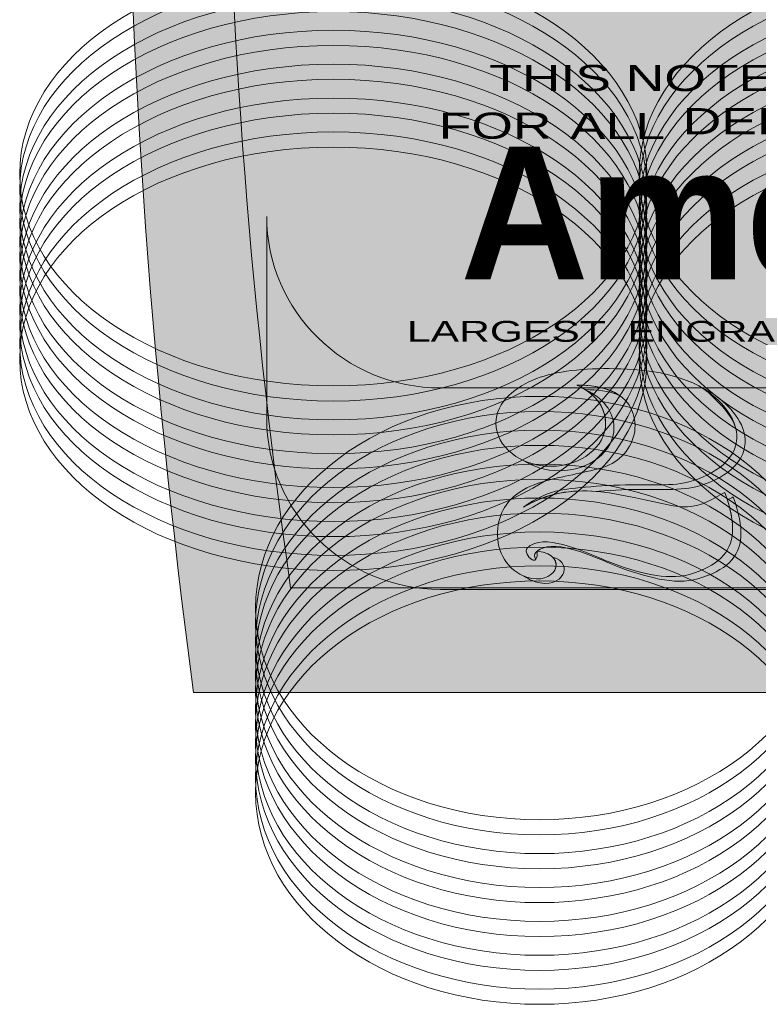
# Model space of a CAD drawing. Header units: inches. Extents: x 0 to 48, y -19.6 to 10.
# Tile 10 of 241: x 26.9 to 28.3, y -19.3 to -17.4. Entities that reach past the tile are written whole.
import ezdxf

# ---------------------------------------------------------------- set-up
doc = ezdxf.new("R2010")
doc.units = ezdxf.units.IN
doc.header["$MEASUREMENT"] = 0
doc.layers.add('Layer 1', color=7, linetype='Continuous')

# ---------------------------------------------------------------- blocks, each defined once
blk = doc.blocks.new('block 3')
at = {"layer": 'Layer 1', "color": 254, "lineweight": 18, "true_color": 0xe6e7e8}
for points in [[(27.4942, -17.295), (27.835, -17.295), (28.1113, -17.4815), (28.1113, -17.7115), (28.1113, -17.9415), (27.835, -18.128), (27.4942, -18.128), (27.1534, -18.128), (26.8771, -17.9415), (26.8771, -17.7115), (26.8771, -17.4815), (27.1534, -17.295), (27.4942, -17.295)], [(28.7129, -17.295), (29.0537, -17.295), (29.3299, -17.4815), (29.3299, -17.7115), (29.3299, -17.9415), (29.0537, -18.128), (28.7129, -18.128), (28.3721, -18.128), (28.0958, -17.9415), (28.0958, -17.7115), (28.0958, -17.4815), (28.3721, -17.295), (28.7129, -17.295)], [(27.4942, -17.3248), (27.835, -17.3248), (28.1113, -17.5113), (28.1113, -17.7413), (28.1113, -17.9713), (27.835, -18.1578), (27.4942, -18.1578), (27.1534, -18.1578), (26.8771, -17.9713), (26.8771, -17.7413), (26.8771, -17.5113), (27.1534, -17.3248), (27.4942, -17.3248)], [(28.7129, -17.3248), (29.0537, -17.3248), (29.3299, -17.5113), (29.3299, -17.7413), (29.3299, -17.9713), (29.0537, -18.1578), (28.7129, -18.1578), (28.3721, -18.1578), (28.0958, -17.9713), (28.0958, -17.7413), (28.0958, -17.5113), (28.3721, -17.3248), (28.7129, -17.3248)], [(27.4942, -17.3617), (27.835, -17.3617), (28.1113, -17.5482), (28.1113, -17.7782), (28.1113, -18.0082), (27.835, -18.1946), (27.4942, -18.1946), (27.1534, -18.1946), (26.8771, -18.0082), (26.8771, -17.7782), (26.8771, -17.5482), (27.1534, -17.3617), (27.4942, -17.3617)], [(28.7129, -17.3617), (29.0537, -17.3617), (29.3299, -17.5482), (29.3299, -17.7782), (29.3299, -18.0082), (29.0537, -18.1946), (28.7129, -18.1946), (28.3721, -18.1946), (28.0958, -18.0082), (28.0958, -17.7782), (28.0958, -17.5482), (28.3721, -17.3617), (28.7129, -17.3617)], [(27.4942, -17.3915), (27.835, -17.3915), (28.1113, -17.578), (28.1113, -17.808), (28.1113, -18.038), (27.835, -18.2244), (27.4942, -18.2244), (27.1534, -18.2244), (26.8771, -18.038), (26.8771, -17.808), (26.8771, -17.578), (27.1534, -17.3915), (27.4942, -17.3915)], [(28.7129, -17.3915), (29.0537, -17.3915), (29.3299, -17.578), (29.3299, -17.808), (29.3299, -18.038), (29.0537, -18.2244), (28.7129, -18.2244), (28.3721, -18.2244), (28.0958, -18.038), (28.0958, -17.808), (28.0958, -17.578), (28.3721, -17.3915), (28.7129, -17.3915)], [(27.4942, -17.4284), (27.835, -17.4284), (28.1113, -17.6148), (28.1113, -17.8448), (28.1113, -18.0749), (27.835, -18.2613), (27.4942, -18.2613), (27.1534, -18.2613), (26.8771, -18.0749), (26.8771, -17.8448), (26.8771, -17.6148), (27.1534, -17.4284), (27.4942, -17.4284)], [(28.7129, -17.4284), (29.0537, -17.4284), (29.3299, -17.6148), (29.3299, -17.8448), (29.3299, -18.0749), (29.0537, -18.2613), (28.7129, -18.2613), (28.3721, -18.2613), (28.0958, -18.0749), (28.0958, -17.8448), (28.0958, -17.6148), (28.3721, -17.4284), (28.7129, -17.4284)], [(27.4942, -17.4582), (27.835, -17.4582), (28.1113, -17.6446), (28.1113, -17.8746), (28.1113, -18.1046), (27.835, -18.2911), (27.4942, -18.2911), (27.1534, -18.2911), (26.8771, -18.1046), (26.8771, -17.8746), (26.8771, -17.6446), (27.1534, -17.4582), (27.4942, -17.4582)], [(28.7129, -17.4582), (29.0537, -17.4582), (29.3299, -17.6446), (29.3299, -17.8746), (29.3299, -18.1046), (29.0537, -18.2911), (28.7129, -18.2911), (28.3721, -18.2911), (28.0958, -18.1046), (28.0958, -17.8746), (28.0958, -17.6446), (28.3721, -17.4582), (28.7129, -17.4582)], [(27.4942, -17.4951), (27.835, -17.4951), (28.1113, -17.6815), (28.1113, -17.9115), (28.1113, -18.1415), (27.835, -18.328), (27.4942, -18.328), (27.1534, -18.328), (26.8771, -18.1415), (26.8771, -17.9115), (26.8771, -17.6815), (27.1534, -17.4951), (27.4942, -17.4951)], [(28.7129, -17.4951), (29.0537, -17.4951), (29.3299, -17.6815), (29.3299, -17.9115), (29.3299, -18.1415), (29.0537, -18.328), (28.7129, -18.328), (28.3721, -18.328), (28.0958, -18.1415), (28.0958, -17.9115), (28.0958, -17.6815), (28.3721, -17.4951), (28.7129, -17.4951)], [(27.4942, -17.5248), (27.835, -17.5248), (28.1113, -17.7113), (28.1113, -17.9413), (28.1113, -18.1713), (27.835, -18.3578), (27.4942, -18.3578), (27.1534, -18.3578), (26.8771, -18.1713), (26.8771, -17.9413), (26.8771, -17.7113), (27.1534, -17.5248), (27.4942, -17.5248)], [(28.7129, -17.5248), (29.0537, -17.5248), (29.3299, -17.7113), (29.3299, -17.9413), (29.3299, -18.1713), (29.0537, -18.3578), (28.7129, -18.3578), (28.3721, -18.3578), (28.0958, -18.1713), (28.0958, -17.9413), (28.0958, -17.7113), (28.3721, -17.5248), (28.7129, -17.5248)], [(27.4942, -17.5617), (27.835, -17.5617), (28.1113, -17.7482), (28.1113, -17.9782), (28.1113, -18.2082), (27.835, -18.3947), (27.4942, -18.3947), (27.1534, -18.3947), (26.8771, -18.2082), (26.8771, -17.9782), (26.8771, -17.7482), (27.1534, -17.5617), (27.4942, -17.5617)], [(28.7129, -17.5617), (29.0537, -17.5617), (29.3299, -17.7482), (29.3299, -17.9782), (29.3299, -18.2082), (29.0537, -18.3947), (28.7129, -18.3947), (28.3721, -18.3947), (28.0958, -18.2082), (28.0958, -17.9782), (28.0958, -17.7482), (28.3721, -17.5617), (28.7129, -17.5617)], [(27.4942, -17.5915), (27.835, -17.5915), (28.1113, -17.778), (28.1113, -18.008), (28.1113, -18.238), (27.835, -18.4245), (27.4942, -18.4245), (27.1534, -18.4245), (26.8771, -18.238), (26.8771, -18.008), (26.8771, -17.778), (27.1534, -17.5915), (27.4942, -17.5915)], [(28.7129, -17.5915), (29.0537, -17.5915), (29.3299, -17.778), (29.3299, -18.008), (29.3299, -18.238), (29.0537, -18.4245), (28.7129, -18.4245), (28.3721, -18.4245), (28.0958, -18.238), (28.0958, -18.008), (28.0958, -17.778), (28.3721, -17.5915), (28.7129, -17.5915)], [(27.4942, -17.6284), (27.835, -17.6284), (28.1113, -17.8149), (28.1113, -18.0449), (28.1113, -18.2749), (27.835, -18.4613), (27.4942, -18.4613), (27.1534, -18.4613), (26.8771, -18.2749), (26.8771, -18.0449), (26.8771, -17.8149), (27.1534, -17.6284), (27.4942, -17.6284)], [(28.7129, -17.6284), (29.0537, -17.6284), (29.3299, -17.8149), (29.3299, -18.0449), (29.3299, -18.2749), (29.0537, -18.4613), (28.7129, -18.4613), (28.3721, -18.4613), (28.0958, -18.2749), (28.0958, -18.0449), (28.0958, -17.8149), (28.3721, -17.6284), (28.7129, -17.6284)], [(27.4942, -17.6582), (27.835, -17.6582), (28.1113, -17.8447), (28.1113, -18.0747), (28.1113, -18.3047), (27.835, -18.4911), (27.4942, -18.4911), (27.1534, -18.4911), (26.8771, -18.3047), (26.8771, -18.0747), (26.8771, -17.8447), (27.1534, -17.6582), (27.4942, -17.6582)], [(28.7129, -17.6582), (29.0537, -17.6582), (29.3299, -17.8447), (29.3299, -18.0747), (29.3299, -18.3047), (29.0537, -18.4911), (28.7129, -18.4911), (28.3721, -18.4911), (28.0958, -18.3047), (28.0958, -18.0747), (28.0958, -17.8447), (28.3721, -17.6582), (28.7129, -17.6582)], [(27.8997, -18.1485), (28.2081, -18.1485), (28.4581, -18.3349), (28.4581, -18.5649), (28.4581, -18.7949), (28.2081, -18.9814), (27.8997, -18.9814), (27.5913, -18.9814), (27.3413, -18.7949), (27.3413, -18.5649), (27.3413, -18.3349), (27.5913, -18.1485), (27.8997, -18.1485)], [(27.8997, -18.1783), (28.2081, -18.1783), (28.4581, -18.3647), (28.4581, -18.5947), (28.4581, -18.8247), (28.2081, -19.0112), (27.8997, -19.0112), (27.5913, -19.0112), (27.3413, -18.8247), (27.3413, -18.5947), (27.3413, -18.3647), (27.5913, -18.1783), (27.8997, -18.1783)], [(27.8997, -18.2151), (28.2081, -18.2151), (28.4581, -18.4016), (28.4581, -18.6316), (28.4581, -18.8616), (28.2081, -19.0481), (27.8997, -19.0481), (27.5913, -19.0481), (27.3413, -18.8616), (27.3413, -18.6316), (27.3413, -18.4016), (27.5913, -18.2151), (27.8997, -18.2151)], [(27.8997, -18.2449), (28.2081, -18.2449), (28.4581, -18.4314), (28.4581, -18.6614), (28.4581, -18.8914), (28.2081, -19.0779), (27.8997, -19.0779), (27.5913, -19.0779), (27.3413, -18.8914), (27.3413, -18.6614), (27.3413, -18.4314), (27.5913, -18.2449), (27.8997, -18.2449)], [(27.8997, -18.2818), (28.2081, -18.2818), (28.4581, -18.4683), (28.4581, -18.6983), (28.4581, -18.9283), (28.2081, -19.1147), (27.8997, -19.1147), (27.5913, -19.1147), (27.3413, -18.9283), (27.3413, -18.6983), (27.3413, -18.4683), (27.5913, -18.2818), (27.8997, -18.2818)], [(27.8997, -18.3116), (28.2081, -18.3116), (28.4581, -18.4981), (28.4581, -18.7281), (28.4581, -18.9581), (28.2081, -19.1445), (27.8997, -19.1445), (27.5913, -19.1445), (27.3413, -18.9581), (27.3413, -18.7281), (27.3413, -18.4981), (27.5913, -18.3116), (27.8997, -18.3116)], [(27.8997, -18.3485), (28.2081, -18.3485), (28.4581, -18.535), (28.4581, -18.765), (28.4581, -18.995), (28.2081, -19.1814), (27.8997, -19.1814), (27.5913, -19.1814), (27.3413, -18.995), (27.3413, -18.765), (27.3413, -18.535), (27.5913, -18.3485), (27.8997, -18.3485)], [(27.8997, -18.3783), (28.2081, -18.3783), (28.4581, -18.5647), (28.4581, -18.7947), (28.4581, -19.0248), (28.2081, -19.2112), (27.8997, -19.2112), (27.5913, -19.2112), (27.3413, -19.0248), (27.3413, -18.7947), (27.3413, -18.5647), (27.5913, -18.3783), (27.8997, -18.3783)], [(27.8997, -18.4152), (28.2081, -18.4152), (28.4581, -18.6016), (28.4581, -18.8316), (28.4581, -19.0616), (28.2081, -19.2481), (27.8997, -19.2481), (27.5913, -19.2481), (27.3413, -19.0616), (27.3413, -18.8316), (27.3413, -18.6016), (27.5913, -18.4152), (27.8997, -18.4152)], [(27.8997, -18.445), (28.2081, -18.445), (28.4581, -18.6314), (28.4581, -18.8614), (28.4581, -19.0914), (28.2081, -19.2779), (27.8997, -19.2779), (27.5913, -19.2779), (27.3413, -19.0914), (27.3413, -18.8614), (27.3413, -18.6314), (27.5913, -18.445), (27.8997, -18.445)], [(27.8997, -18.4819), (28.2081, -18.4819), (28.4581, -18.6683), (28.4581, -18.8983), (28.4581, -19.1283), (28.2081, -19.3148), (27.8997, -19.3148), (27.5913, -19.3148), (27.3413, -19.1283), (27.3413, -18.8983), (27.3413, -18.6683), (27.5913, -18.4819), (27.8997, -18.4819)], [(27.8997, -18.5116), (28.2081, -18.5116), (28.4581, -18.6981), (28.4581, -18.9281), (28.4581, -19.1581), (28.2081, -19.3446), (27.8997, -19.3446), (27.5913, -19.3446), (27.3413, -19.1581), (27.3413, -18.9281), (27.3413, -18.6981), (27.5913, -18.5116), (27.8997, -18.5116)]]:
    blk.add_open_spline(points, degree=3, knots=[0, 0, 0, 0, 1, 1, 1, 2, 2, 2, 3, 3, 3, 4, 4, 4, 4], dxfattribs=at)
at = {"layer": 'Layer 1', "lineweight": 0}
blk.add_open_spline([(27.7048, -18.5282), (27.7048, -18.5282), (35.7181, -18.5282), (35.7181, -18.5282), (35.9061, -18.5282), (36.0599, -18.3765), (36.0599, -18.1911), (36.0599, -18.1911), (36.0599, -17.7947), (36.0599, -17.7947), (36.0599, -17.9802), (35.9061, -18.1319), (35.7181, -18.1319), (35.7181, -18.1319), (27.7048, -18.1319), (27.7048, -18.1319), (27.5168, -18.1319), (27.3631, -17.9802), (27.3631, -17.7947), (27.3631, -17.7947), (27.3631, -18.1911), (27.3631, -18.1911), (27.3631, -18.3765), (27.5168, -18.5282), (27.7048, -18.5282)], degree=3, knots=[0, 0, 0, 0, 1, 1, 1, 2, 2, 2, 3, 3, 3, 4, 4, 4, 5, 5, 5, 6, 6, 6, 7, 7, 7, 8, 8, 8, 8], dxfattribs=at)

msp = doc.modelspace()

# ---------------------------------------------------------------- hatches: boundary and pattern name
at = {"layer": 'Layer 1', "true_color": 0x004723}
h = msp.add_hatch(color=118, dxfattribs=at)
edge = h.paths.add_edge_path()
edge.add_spline(control_points=[(27.2193, -14.9493), (30.2141, -14.9493), (33.2089, -14.9493), (36.2037, -14.9493), (36.3793, -16.1538), (36.379, -17.4149), (36.2037, -18.7311), (33.2089, -18.7311), (30.2141, -18.7311), (27.2193, -18.7311), (27.044, -17.4149), (27.0437, -16.1538), (27.2193, -14.9493)], knot_values=[0, 0, 0, 0, 0.013889, 0.013889, 0.013889, 0.027778, 0.027778, 0.027778, 0.041667, 0.041667, 0.041667, 0.055556, 0.055556, 0.055556, 0.055556], degree=3, periodic=0)
edge.add_line((27.2193, -14.9493), (27.2193, -14.9493))
at = {"layer": 'Layer 1', "true_color": 0xe6e7e8}
h = msp.add_hatch(color=254, dxfattribs=at)
edge = h.paths.add_edge_path()
edge.add_spline(control_points=[(27.4102, -15.1551), (30.2777, -15.1551), (33.1452, -15.1551), (36.0127, -15.1551), (36.1809, -16.2286), (36.1806, -17.3523), (36.0127, -18.5253), (33.1452, -18.5253), (30.2777, -18.5253), (27.4102, -18.5253), (27.2423, -17.3523), (27.242, -16.2286), (27.4102, -15.1551)], knot_values=[0, 0, 0, 0, 0.013889, 0.013889, 0.013889, 0.027778, 0.027778, 0.027778, 0.041667, 0.041667, 0.041667, 0.055556, 0.055556, 0.055556, 0.055556], degree=3, periodic=0)
edge.add_line((27.4102, -15.1551), (27.4102, -15.1551))
at = {"layer": 'Layer 1', "true_color": 0x004723}
h = msp.add_hatch(color=118, dxfattribs=at)
edge = h.paths.add_edge_path()
edge.add_spline(control_points=[(27.7048, -18.5282), (27.7048, -18.5282), (35.7181, -18.5282), (35.7181, -18.5282), (35.9061, -18.5282), (36.0599, -18.3765), (36.0599, -18.1911), (36.0599, -18.1911), (36.0599, -17.7947), (36.0599, -17.7947), (36.0599, -17.9802), (35.9061, -18.1319), (35.7181, -18.1319), (35.7181, -18.1319), (27.7048, -18.1319), (27.7048, -18.1319), (27.5168, -18.1319), (27.3631, -17.9802), (27.3631, -17.7947), (27.3631, -17.7947), (27.3631, -18.1911), (27.3631, -18.1911), (27.3631, -18.3765), (27.5168, -18.5282), (27.7048, -18.5282)], knot_values=[0, 0, 0, 0, 0.013889, 0.013889, 0.013889, 0.027778, 0.027778, 0.027778, 0.041667, 0.041667, 0.041667, 0.055556, 0.055556, 0.055556, 0.069444, 0.069444, 0.069444, 0.083333, 0.083333, 0.083333, 0.097222, 0.097222, 0.097222, 0.111111, 0.111111, 0.111111, 0.111111], degree=3, periodic=0)
edge.add_line((27.7048, -18.5282), (27.7048, -18.5282))
at = {"layer": 'Layer 1', "true_color": 0x231f20}
h = msp.add_hatch(color=250, dxfattribs=at)
edge = h.paths.add_edge_path()
edge.add_spline(control_points=[(27.9256, -18.4646), (27.9476, -18.4712), (27.9526, -18.4867), (27.946, -18.4991), (27.939, -18.5124), (27.9184, -18.5221), (27.8913, -18.5132), (27.8834, -18.5106), (27.8762, -18.5069), (27.8698, -18.5024), (27.8715, -18.5031), (27.8732, -18.5037), (27.875, -18.5043), (27.9021, -18.5132), (27.9226, -18.5035), (27.9297, -18.4902), (27.9341, -18.4818), (27.9333, -18.4721), (27.9256, -18.4646)], knot_values=[0, 0, 0, 0, 1, 1, 1, 2, 2, 2, 3, 3, 3, 4, 4, 4, 5, 5, 5, 6, 6, 6, 6], degree=3, periodic=1)
edge = h.paths.add_edge_path()
edge.add_spline(control_points=[(28.2697, -18.3525), (28.2734, -18.3505), (28.2771, -18.3485), (28.281, -18.3464), (28.2921, -18.377), (28.2973, -18.4028), (28.2959, -18.4246), (28.2932, -18.4653), (28.2669, -18.4916), (28.2111, -18.5076), (28.1661, -18.5205), (28.1076, -18.5038), (28.0512, -18.4825), (28.0233, -18.4719), (27.9462, -18.4323), (27.9063, -18.447), (27.9003, -18.4493), (27.8877, -18.4553), (27.8905, -18.4647), (27.8909, -18.4663), (27.8916, -18.4678), (27.8924, -18.4693), (27.8871, -18.4748), (27.8766, -18.4643), (27.8741, -18.4558), (27.8713, -18.4464), (27.8839, -18.4403), (27.8899, -18.4381), (27.9298, -18.4234), (28.0069, -18.463), (28.0348, -18.4736), (28.0912, -18.4949), (28.1497, -18.5116), (28.1947, -18.4987), (28.2505, -18.4827), (28.2768, -18.4564), (28.2795, -18.4156), (28.2807, -18.3976), (28.2773, -18.3766), (28.2697, -18.3525)], knot_values=[0, 0, 0, 0, 1, 1, 1, 2, 2, 2, 3, 3, 3, 4, 4, 4, 5, 5, 5, 6, 6, 6, 7, 7, 7, 8, 8, 8, 9, 9, 9, 10, 10, 10, 11, 11, 11, 12, 12, 12, 13, 13, 13, 13], degree=3, periodic=1)
edge = h.paths.add_edge_path()
edge.add_spline(control_points=[(28.2276, -18.1354), (28.2537, -18.1494), (28.2921, -18.1813), (28.3019, -18.2185), (28.3051, -18.2309), (28.3051, -18.2422), (28.3027, -18.2525), (28.291, -18.3011), (28.2243, -18.3262), (28.1864, -18.33), (28.1649, -18.3321), (28.1437, -18.3317), (28.112, -18.3316), (28.0752, -18.3316), (28.0461, -18.3325), (28.017, -18.3351), (28.017, -18.3351), (28.0112, -18.3356), (28.0112, -18.3356), (27.9632, -18.3318), (27.9163, -18.3378), (27.8683, -18.3664), (27.9199, -18.3316), (27.9406, -18.3316), (28.0006, -18.3262), (28.0297, -18.3236), (28.0588, -18.3227), (28.0957, -18.3227), (28.1274, -18.3227), (28.1485, -18.3232), (28.17, -18.3211), (28.2079, -18.3172), (28.2746, -18.2922), (28.2863, -18.2436), (28.2887, -18.2333), (28.2888, -18.222), (28.2855, -18.2096), (28.2755, -18.1716), (28.2119, -18.127), (28.2276, -18.1354)], knot_values=[0, 0, 0, 0, 1, 1, 1, 2, 2, 2, 3, 3, 3, 4, 4, 4, 5, 5, 5, 6, 6, 6, 7, 7, 7, 8, 8, 8, 9, 9, 9, 10, 10, 10, 11, 11, 11, 12, 12, 12, 13, 13, 13, 13], degree=3, periodic=1)
edge = h.paths.add_edge_path()
edge.add_spline(control_points=[(27.9915, -18.1364), (28.0243, -18.1509), (28.0464, -18.1786), (28.0464, -18.2103), (28.0464, -18.2571), (27.998, -18.295), (27.9384, -18.2949), (27.912, -18.2949), (27.8879, -18.2875), (27.8691, -18.2751), (27.8848, -18.282), (27.9028, -18.286), (27.9221, -18.286), (27.9817, -18.286), (28.03, -18.2481), (28.03, -18.2013), (28.0301, -18.1753), (28.0151, -18.1519), (27.9915, -18.1364)], knot_values=[0, 0, 0, 0, 1, 1, 1, 2, 2, 2, 3, 3, 3, 4, 4, 4, 5, 5, 5, 6, 6, 6, 6], degree=3, periodic=1)
edge = h.paths.add_edge_path()
edge.add_spline(control_points=[(28.0573, -18.1468), (28.036, -18.1377), (28.0112, -18.1353), (27.9912, -18.1352), (27.9912, -18.1352), (27.9901, -18.1355), (27.9901, -18.1355), (27.9848, -18.1321), (27.9792, -18.1292), (27.9732, -18.1266), (27.9738, -18.1265), (27.9743, -18.1264), (27.9748, -18.1263), (28.0003, -18.1263), (28.0335, -18.1303), (28.0573, -18.1468)], knot_values=[0, 0, 0, 0, 0.013889, 0.013889, 0.013889, 0.027778, 0.027778, 0.027778, 0.041667, 0.041667, 0.041667, 0.055556, 0.055556, 0.055556, 0.069444, 0.069444, 0.069444, 0.069444], degree=3, periodic=0)
edge.add_line((28.0573, -18.1468), (28.0573, -18.1468))

# ---------------------------------------------------------------- linework, layer by layer
at = {"layer": 'Layer 1', "lineweight": 0}
for points, knots in [([(27.2193, -14.9493), (30.2141, -14.9493), (33.2089, -14.9493), (36.2037, -14.9493), (36.3793, -16.1538), (36.379, -17.4149), (36.2037, -18.7311), (33.2089, -18.7311), (30.2141, -18.7311), (27.2193, -18.7311), (27.044, -17.4149), (27.0437, -16.1538), (27.2193, -14.9493)], [0, 0, 0, 0, 1, 1, 1, 2, 2, 2, 3, 3, 3, 4, 4, 4, 4]), ([(27.4102, -15.1551), (30.2777, -15.1551), (33.1452, -15.1551), (36.0127, -15.1551), (36.1809, -16.2286), (36.1806, -17.3523), (36.0127, -18.5253), (33.1452, -18.5253), (30.2777, -18.5253), (27.4102, -18.5253), (27.2423, -17.3523), (27.242, -16.2286), (27.4102, -15.1551)], [0, 0, 0, 0, 1, 1, 1, 2, 2, 2, 3, 3, 3, 4, 4, 4, 4]), ([(27.7048, -18.5282), (27.7048, -18.5282), (35.7181, -18.5282), (35.7181, -18.5282), (35.9061, -18.5282), (36.0599, -18.3765), (36.0599, -18.1911), (36.0599, -18.1911), (36.0599, -17.7947), (36.0599, -17.7947), (36.0599, -17.9802), (35.9061, -18.1319), (35.7181, -18.1319), (35.7181, -18.1319), (27.7048, -18.1319), (27.7048, -18.1319), (27.5168, -18.1319), (27.3631, -17.9802), (27.3631, -17.7947), (27.3631, -17.7947), (27.3631, -18.1911), (27.3631, -18.1911), (27.3631, -18.3765), (27.5168, -18.5282), (27.7048, -18.5282)], [0, 0, 0, 0, 1, 1, 1, 2, 2, 2, 3, 3, 3, 4, 4, 4, 5, 5, 5, 6, 6, 6, 7, 7, 7, 8, 8, 8, 8]), ([(27.9732, -18.1266), (28.0071, -18.1409), (28.0301, -18.169), (28.03, -18.2013), (28.03, -18.2481), (27.9817, -18.286), (27.9221, -18.286), (27.8625, -18.286), (27.8142, -18.248), (27.8142, -18.2012), (27.8142, -18.1806), (27.8236, -18.1617), (27.8393, -18.147), (27.8393, -18.147), (27.8393, -18.147), (27.8393, -18.147), (27.8393, -18.147), (27.8393, -18.147), (27.8393, -18.147), (27.8546, -18.1326), (27.8735, -18.1217), (27.8942, -18.1136), (27.9309, -18.0992), (27.989, -18.0926), (28.0476, -18.0941), (28.1119, -18.0956), (28.1924, -18.1035), (28.2455, -18.1508), (28.2633, -18.1666), (28.2796, -18.1871), (28.2855, -18.2096), (28.2888, -18.222), (28.2887, -18.2333), (28.2863, -18.2436), (28.2746, -18.2922), (28.2079, -18.3172), (28.17, -18.3211), (28.1485, -18.3232), (28.1274, -18.3227), (28.0957, -18.3227), (28.0588, -18.3227), (28.0297, -18.3236), (28.0006, -18.3262), (27.9406, -18.3316), (27.9199, -18.3316), (27.8683, -18.3665), (27.9589, -18.3124), (28.0457, -18.3389), (28.1435, -18.3601), (28.1612, -18.364), (28.1779, -18.3665), (28.1909, -18.3658), (28.22, -18.3641), (28.239, -18.3512), (28.2646, -18.3374), (28.2757, -18.368), (28.281, -18.3939), (28.2795, -18.4156), (28.2768, -18.4564), (28.2505, -18.4827), (28.1947, -18.4987), (28.1497, -18.5116), (28.0912, -18.4949), (28.0348, -18.4736), (28.0069, -18.463), (27.9298, -18.4234), (27.8899, -18.4381), (27.8839, -18.4403), (27.8713, -18.4464), (27.8741, -18.4558), (27.8766, -18.4646), (27.8878, -18.4755), (27.8929, -18.4687), (27.8948, -18.4662), (27.8959, -18.4613), (27.8954, -18.453), (27.929, -18.4565), (27.9375, -18.4755), (27.9297, -18.4902), (27.9226, -18.5035), (27.9021, -18.5132), (27.875, -18.5043), (27.8365, -18.4916), (27.8154, -18.454), (27.8173, -18.4151), (27.8191, -18.3761), (27.8371, -18.3521), (27.8616, -18.3363), (27.8962, -18.3139), (27.9439, -18.308), (27.9779, -18.2995), (27.9971, -18.2956), (28.0184, -18.2921), (28.0372, -18.2834), (28.0662, -18.2701), (28.0888, -18.238), (28.0878, -18.2054), (28.0855, -18.1382), (28.0187, -18.1263), (27.9748, -18.1263), (27.9743, -18.1264), (27.9738, -18.1265), (27.9732, -18.1266)], [0, 0, 0, 0, 1, 1, 1, 2, 2, 2, 3, 3, 3, 4, 4, 4, 5, 5, 5, 6, 6, 6, 7, 7, 7, 8, 8, 8, 9, 9, 9, 10, 10, 10, 11, 11, 11, 12, 12, 12, 13, 13, 13, 14, 14, 14, 15, 15, 15, 16, 16, 16, 17, 17, 17, 18, 18, 18, 19, 19, 19, 20, 20, 20, 21, 21, 21, 22, 22, 22, 23, 23, 23, 24, 24, 24, 25, 25, 25, 26, 26, 26, 27, 27, 27, 28, 28, 28, 29, 29, 29, 30, 30, 30, 31, 31, 31, 32, 32, 32, 33, 33, 33, 34, 34, 34, 34]), ([(28.2276, -18.1354), (28.2537, -18.1494), (28.2921, -18.1813), (28.3019, -18.2185), (28.3051, -18.2309), (28.3051, -18.2422), (28.3027, -18.2525), (28.291, -18.3011), (28.2243, -18.3262), (28.1864, -18.33), (28.1649, -18.3321), (28.1437, -18.3317), (28.112, -18.3316), (28.0752, -18.3316), (28.0461, -18.3325), (28.017, -18.3351), (28.017, -18.3351), (28.0112, -18.3356), (28.0112, -18.3356), (27.9632, -18.3318), (27.9163, -18.3378), (27.8683, -18.3664), (27.9199, -18.3316), (27.9406, -18.3316), (28.0006, -18.3262), (28.0297, -18.3236), (28.0588, -18.3227), (28.0957, -18.3227), (28.1274, -18.3227), (28.1485, -18.3232), (28.17, -18.3211), (28.2079, -18.3172), (28.2746, -18.2922), (28.2863, -18.2436), (28.2887, -18.2333), (28.2888, -18.222), (28.2855, -18.2096), (28.2755, -18.1716), (28.2119, -18.127), (28.2276, -18.1354)], [0, 0, 0, 0, 1, 1, 1, 2, 2, 2, 3, 3, 3, 4, 4, 4, 5, 5, 5, 6, 6, 6, 7, 7, 7, 8, 8, 8, 9, 9, 9, 10, 10, 10, 11, 11, 11, 12, 12, 12, 13, 13, 13, 13]), ([(28.0573, -18.1468), (28.036, -18.1377), (28.0112, -18.1353), (27.9912, -18.1352), (27.9912, -18.1352), (27.9901, -18.1355), (27.9901, -18.1355), (27.9848, -18.1321), (27.9792, -18.1292), (27.9732, -18.1266), (27.9738, -18.1265), (27.9743, -18.1264), (27.9748, -18.1263), (28.0003, -18.1263), (28.0335, -18.1303), (28.0573, -18.1468)], [0, 0, 0, 0, 1, 1, 1, 2, 2, 2, 3, 3, 3, 4, 4, 4, 5, 5, 5, 5]), ([(27.9915, -18.1364), (28.0243, -18.1509), (28.0464, -18.1786), (28.0464, -18.2103), (28.0464, -18.2571), (27.998, -18.295), (27.9384, -18.2949), (27.912, -18.2949), (27.8879, -18.2875), (27.8691, -18.2751), (27.8848, -18.282), (27.9028, -18.286), (27.9221, -18.286), (27.9817, -18.286), (28.03, -18.2481), (28.03, -18.2013), (28.0301, -18.1753), (28.0151, -18.1519), (27.9915, -18.1364)], [0, 0, 0, 0, 1, 1, 1, 2, 2, 2, 3, 3, 3, 4, 4, 4, 5, 5, 5, 6, 6, 6, 6]), ([(28.2697, -18.3525), (28.2734, -18.3505), (28.2771, -18.3485), (28.281, -18.3464), (28.2921, -18.377), (28.2973, -18.4028), (28.2959, -18.4246), (28.2932, -18.4653), (28.2669, -18.4916), (28.2111, -18.5076), (28.1661, -18.5205), (28.1076, -18.5038), (28.0512, -18.4825), (28.0233, -18.4719), (27.9462, -18.4323), (27.9063, -18.447), (27.9003, -18.4493), (27.8877, -18.4553), (27.8905, -18.4647), (27.8909, -18.4663), (27.8916, -18.4678), (27.8924, -18.4693), (27.8871, -18.4748), (27.8766, -18.4643), (27.8741, -18.4558), (27.8713, -18.4464), (27.8839, -18.4403), (27.8899, -18.4381), (27.9298, -18.4234), (28.0069, -18.463), (28.0348, -18.4736), (28.0912, -18.4949), (28.1497, -18.5116), (28.1947, -18.4987), (28.2505, -18.4827), (28.2768, -18.4564), (28.2795, -18.4156), (28.2807, -18.3976), (28.2773, -18.3766), (28.2697, -18.3525)], [0, 0, 0, 0, 1, 1, 1, 2, 2, 2, 3, 3, 3, 4, 4, 4, 5, 5, 5, 6, 6, 6, 7, 7, 7, 8, 8, 8, 9, 9, 9, 10, 10, 10, 11, 11, 11, 12, 12, 12, 13, 13, 13, 13]), ([(27.9256, -18.4646), (27.9476, -18.4712), (27.9526, -18.4867), (27.946, -18.4991), (27.939, -18.5124), (27.9184, -18.5221), (27.8913, -18.5132), (27.8834, -18.5106), (27.8762, -18.5069), (27.8698, -18.5024), (27.8715, -18.5031), (27.8732, -18.5037), (27.875, -18.5043), (27.9021, -18.5132), (27.9226, -18.5035), (27.9297, -18.4902), (27.9341, -18.4818), (27.9333, -18.4721), (27.9256, -18.4646)], [0, 0, 0, 0, 1, 1, 1, 2, 2, 2, 3, 3, 3, 4, 4, 4, 5, 5, 5, 6, 6, 6, 6])]:
    msp.add_open_spline(points, degree=3, knots=knots, dxfattribs=at)
at = {"layer": 'Layer 1', "color": 250, "lineweight": 18, "true_color": 0x231f20}
msp.add_open_spline([(27.9732, -18.1266), (28.0071, -18.1409), (28.0301, -18.169), (28.03, -18.2013), (28.03, -18.2481), (27.9817, -18.286), (27.9221, -18.286), (27.8625, -18.286), (27.8142, -18.248), (27.8142, -18.2012), (27.8142, -18.1806), (27.8236, -18.1617), (27.8393, -18.147), (27.8393, -18.147), (27.8393, -18.147), (27.8393, -18.147), (27.8393, -18.147), (27.8393, -18.147), (27.8393, -18.147), (27.8546, -18.1326), (27.8735, -18.1217), (27.8942, -18.1136), (27.9309, -18.0992), (27.989, -18.0926), (28.0476, -18.0941), (28.1119, -18.0956), (28.1924, -18.1035), (28.2455, -18.1508), (28.2633, -18.1666), (28.2796, -18.1871), (28.2855, -18.2096), (28.2888, -18.222), (28.2887, -18.2333), (28.2863, -18.2436), (28.2746, -18.2922), (28.2079, -18.3172), (28.17, -18.3211), (28.1485, -18.3232), (28.1274, -18.3227), (28.0957, -18.3227), (28.0588, -18.3227), (28.0297, -18.3236), (28.0006, -18.3262), (27.9406, -18.3316), (27.9199, -18.3316), (27.8683, -18.3665), (27.9589, -18.3124), (28.0457, -18.3389), (28.1435, -18.3601), (28.1612, -18.364), (28.1779, -18.3665), (28.1909, -18.3658), (28.22, -18.3641), (28.239, -18.3512), (28.2646, -18.3374), (28.2757, -18.368), (28.281, -18.3939), (28.2795, -18.4156), (28.2768, -18.4564), (28.2505, -18.4827), (28.1947, -18.4987), (28.1497, -18.5116), (28.0912, -18.4949), (28.0348, -18.4736), (28.0069, -18.463), (27.9298, -18.4234), (27.8899, -18.4381), (27.8839, -18.4403), (27.8713, -18.4464), (27.8741, -18.4558), (27.8766, -18.4646), (27.8878, -18.4755), (27.8929, -18.4687), (27.8948, -18.4662), (27.8959, -18.4613), (27.8954, -18.453), (27.929, -18.4565), (27.9375, -18.4755), (27.9297, -18.4902), (27.9226, -18.5035), (27.9021, -18.5132), (27.875, -18.5043), (27.8365, -18.4916), (27.8154, -18.454), (27.8173, -18.4151), (27.8191, -18.3761), (27.8371, -18.3521), (27.8616, -18.3363), (27.8962, -18.3139), (27.9439, -18.308), (27.9779, -18.2995), (27.9971, -18.2956), (28.0184, -18.2921), (28.0372, -18.2834), (28.0662, -18.2701), (28.0888, -18.238), (28.0878, -18.2054), (28.0855, -18.1382), (28.0187, -18.1263), (27.9748, -18.1263), (27.9743, -18.1264), (27.9738, -18.1265), (27.9732, -18.1266)], degree=3, knots=[0, 0, 0, 0, 1, 1, 1, 2, 2, 2, 3, 3, 3, 4, 4, 4, 5, 5, 5, 6, 6, 6, 7, 7, 7, 8, 8, 8, 9, 9, 9, 10, 10, 10, 11, 11, 11, 12, 12, 12, 13, 13, 13, 14, 14, 14, 15, 15, 15, 16, 16, 16, 17, 17, 17, 18, 18, 18, 19, 19, 19, 20, 20, 20, 21, 21, 21, 22, 22, 22, 23, 23, 23, 24, 24, 24, 25, 25, 25, 26, 26, 26, 27, 27, 27, 28, 28, 28, 29, 29, 29, 30, 30, 30, 31, 31, 31, 32, 32, 32, 33, 33, 33, 34, 34, 34, 34], dxfattribs=at)

# ---------------------------------------------------------------- block references
at = {"layer": 'Layer 1'}
msp.add_blockref('block 3', (0, 0), dxfattribs=at)

# ---------------------------------------------------------------- texts
at = {"layer": 'Layer 1', "color": 250, "true_color": 0x231f20, "attachment_point": 7}
for s, insert, char_height in [('\\fArial|b0|i0|c0|p34;\\W1.4613;THIS NOTE IS NOT', (27.8009, -17.5487), 0.051482), ('\\fArial|b0|i0|c0|p34;\\W1.4613; DEBTS, PUBLIC ', (28.1525, -17.6425), 0.051482), ('\\fArial|b0|i0|c0|p34;\\W1.4613;FOR ', (27.7016, -17.6425), 0.051482), ('\\fArial|b0|i0|c0|p34;\\W1.4613;ALL', (27.9598, -17.6425), 0.051482), ('\\fBickham Script Pro|b1|i0|c0|p34;\\W1;American Made', (27.7444, -17.9217), 0.260676), ('\\fArial|b0|i0|c0|p34;\\W1.4613;LARGEST', (27.6391, -18.0417), 0.041064), ('\\fArial|b0|i0|c0|p34;\\W1.4613; ENGRA', (28.0495, -18.0417), 0.041064)]:
    msp.add_mtext(s, dxfattribs=dict(at, insert=insert, char_height=char_height))

doc.saveas('drawing.dxf')
